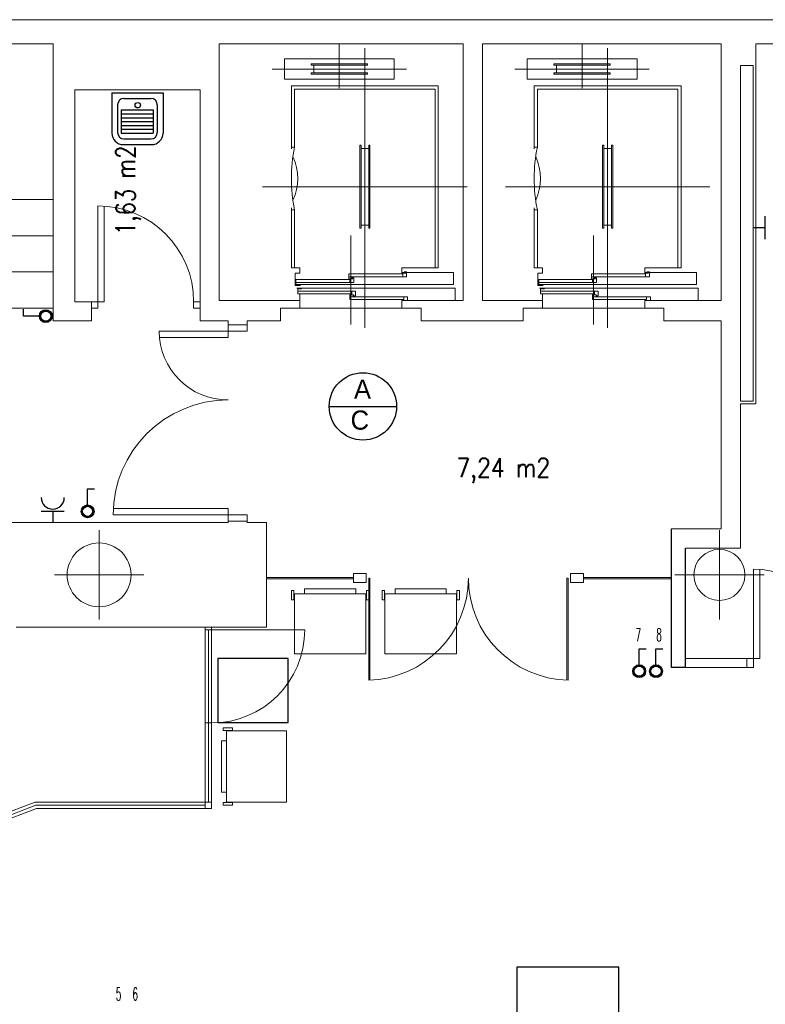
# Model space of a CAD drawing. Header units: metres. Extents: x -1 to 438, y -6 to 39.
# Tile 5 of 6: x 415.52 to 421.35, y 20.54 to 28.25. Entities that reach past the tile are written whole.
import ezdxf

# ---------------------------------------------------------------- set-up
doc = ezdxf.new("R2010")
doc.units = ezdxf.units.M
doc.linetypes.add('CONTINUA', pattern=[0])
for name, color, linetype, lineweight in [('INS P4  ELECTRICITAT ACTUAL', 7, 'CONTINUA', 25), ('P4 MOBLES ACTUAL', 7, 'CONTINUA', 25), ('P4 MURS ACTUAL', 7, 'CONTINUA', 25), ('P4TEXT ACTUAL', 7, 'CONTINUA', 25)]:
    doc.layers.add(name, color=color, linetype=linetype, lineweight=lineweight)
doc.styles.add('Century Gothic', font='txt')
doc.styles.add('COMPLEX', font='complex_.ttf')
doc.styles.add('SIMPLEX', font='simplex_.ttf')

msp = doc.modelspace()

# ---------------------------------------------------------------- linework, layer by layer
at = {"layer": 'INS P4  ELECTRICITAT ACTUAL', "color": 180, "transparency": 33554687}
for p, q in [((421.3506, 26.5293), (421.3506, 26.7093)), ((421.3506, 26.6193), (421.2606, 26.6193)), ((415.6845, 24.3995), (415.8645, 24.3995)), ((415.7745, 24.3995), (415.7745, 24.3095))]:
    msp.add_line(p, q, dxfattribs=at)
for points in [[(415.6792, 25.9263), (415.5442, 25.926), (415.5441, 25.98)], [(416.0472, 24.4378), (416.0472, 24.5728), (416.1012, 24.5728)], [(420.364, 23.1857), (420.364, 23.3207), (420.418, 23.3207)], [(420.4955, 23.1857), (420.4955, 23.3207), (420.5495, 23.3207)]]:
    msp.add_lwpolyline(points, dxfattribs=at)
for centre, radius in [((415.7198, 25.9266), 0.0501), ((415.7198, 25.9266), 0.0397), ((416.0474, 24.3973), 0.0501), ((416.0474, 24.3973), 0.0397), ((420.3642, 23.1452), 0.0501), ((420.3642, 23.1452), 0.0397), ((420.4957, 23.1452), 0.0501), ((420.4957, 23.1452), 0.0397)]:
    msp.add_circle(centre, radius, dxfattribs=at)
for centre, radius, start, end in [((415.7198, 25.9266), 0.045, 90.11435, 270.11435), ((415.7198, 25.9266), 0.045, 270.11435, 90.11435), ((415.7745, 24.5049), 0.09, 180, 0), ((416.0474, 24.3973), 0.045, 0, 180), ((416.0474, 24.3973), 0.045, 180, 0), ((420.3642, 23.1452), 0.045, 0, 180), ((420.3642, 23.1452), 0.045, 180, 0), ((420.4957, 23.1452), 0.045, 0, 180), ((420.4957, 23.1452), 0.045, 180, 0)]:
    msp.add_arc(centre, radius, start, end, dxfattribs=at)
at = {"layer": 'P4 MOBLES ACTUAL', "lineweight": 13, "transparency": 33554687}
for p, q in [((417.7454, 23.751), (417.7454, 23.7903)), ((417.7454, 23.7903), (418.1454, 23.7903)), ((418.1454, 23.751), (418.1454, 23.7903)), ((418.4546, 23.751), (418.4546, 23.7903)), ((418.4546, 23.7903), (418.8546, 23.7903)), ((418.8546, 23.751), (418.8546, 23.7903)), ((417.0956, 22.1986), (417.0956, 22.5986)), ((417.1349, 22.5986), (417.0956, 22.5986)), ((417.1349, 22.1986), (417.0956, 22.1986))]:
    msp.add_line(p, q, dxfattribs=at)
for points in [[(417.6623, 23.7775), (417.6623, 23.7052), (417.6422, 23.7052), (417.6422, 23.7775), (417.6623, 23.7775)], [(418.2286, 23.7775), (418.2286, 23.7052), (418.2487, 23.7052), (418.2487, 23.7775), (418.2286, 23.7775)], [(418.3714, 23.7775), (418.3714, 23.7052), (418.3513, 23.7052), (418.3513, 23.7775), (418.3714, 23.7775)], [(418.9378, 23.7775), (418.9378, 23.7052), (418.9579, 23.7052), (418.9579, 23.7775), (418.9378, 23.7775)], [(418.2254, 23.751), (417.6654, 23.751), (417.6654, 23.281), (418.2254, 23.281), (418.2254, 23.751)], [(418.9346, 23.751), (418.3746, 23.751), (418.3746, 23.281), (418.9346, 23.281), (418.9346, 23.751)], [(417.1084, 22.6817), (417.1808, 22.6817), (417.1808, 22.7018), (417.1084, 22.7018), (417.1084, 22.6817)], [(417.1349, 22.6786), (417.1349, 22.1186), (417.6049, 22.1186), (417.6049, 22.6786), (417.1349, 22.6786)], [(417.1084, 22.1154), (417.1808, 22.1154), (417.1808, 22.0953), (417.1084, 22.0953), (417.1084, 22.1154)]]:
    msp.add_lwpolyline(points, close=True, dxfattribs=at)
at = {"layer": 'P4 MOBLES ACTUAL', "transparency": 33554687}
for points in [[(417.0655, 22.7444), (417.6155, 22.7444), (417.6155, 23.2444), (417.0655, 23.2444), (417.0655, 22.7444)], [(419.4057, 20.327), (420.2057, 20.327), (420.2057, 20.827), (419.4057, 20.827), (419.4057, 20.327)]]:
    msp.add_lwpolyline(points, close=True, dxfattribs=at)
at = {"layer": 'P4 MURS ACTUAL', "lineweight": 13, "transparency": 33554687}
for p, q in [((400.7337, 28.2485), (427.4838, 28.2485)), ((415.777, 28.0595), (412.7313, 28.0595)), ((415.777, 25.8895), (415.777, 28.0595)), ((417.077, 26.0495), (417.077, 28.0595)), ((418.987, 28.0595), (417.077, 28.0595)), ((418.987, 26.0495), (418.987, 28.0595)), ((419.137, 26.0495), (419.137, 28.0595)), ((421.007, 28.0595), (419.137, 28.0595)), ((421.007, 26.0495), (421.007, 28.0595)), ((426.8114, 28.0595), (421.277, 28.0595)), ((421.277, 28.0595), (421.277, 25.2395)), ((417.587, 27.9415), (418.447, 27.9415)), ((419.487, 27.9415), (420.347, 27.9415)), ((421.257, 27.8895), (421.157, 27.8895)), ((421.157, 25.2595), (421.157, 27.8895)), ((421.257, 27.8895), (421.257, 25.2595)), ((417.587, 27.7815), (418.447, 27.7815)), ((419.487, 27.7815), (420.347, 27.7815)), ((416.927, 27.6995), (415.947, 27.6995)), ((415.947, 26.0395), (415.947, 27.6995)), ((416.927, 25.8895), (416.927, 27.6995)), ((418.792, 27.7295), (417.642, 27.7295)), ((417.642, 27.7295), (417.642, 27.2375)), ((418.767, 27.7045), (417.667, 27.7045)), ((417.667, 27.7045), (417.667, 27.2495)), ((418.767, 27.7045), (418.767, 26.3045)), ((418.792, 26.5395), (418.792, 27.7295)), ((418.792, 27.7045), (418.792, 26.3045)), ((419.542, 27.7295), (419.542, 27.2375)), ((420.692, 27.7295), (419.542, 27.7295)), ((419.567, 27.7045), (419.567, 27.2495)), ((420.667, 27.7045), (419.567, 27.7045)), ((420.667, 27.7045), (420.667, 26.3045)), ((420.692, 26.5395), (420.692, 27.7295)), ((420.692, 27.7045), (420.692, 26.3045)), ((418.767, 26.5645), (418.767, 27.5645)), ((420.667, 26.5645), (420.667, 27.5645)), ((417.667, 27.2495), (417.642, 27.2495)), ((419.567, 27.2495), (419.542, 27.2495)), ((415.777, 26.8395), (414.607, 26.8395)), ((417.642, 26.7735), (417.642, 26.3045)), ((419.542, 26.7735), (419.542, 26.3045)), ((417.667, 26.7595), (417.642, 26.7595)), ((417.667, 26.7595), (417.667, 26.3045)), ((419.567, 26.7595), (419.542, 26.7595)), ((419.567, 26.7595), (419.567, 26.3045)), ((415.777, 26.5561), (414.607, 26.5561)), ((415.777, 26.2728), (414.607, 26.2728)), ((418.514, 26.2355), (418.092, 26.2355)), ((418.912, 26.2685), (418.507, 26.2685)), ((418.912, 26.2685), (418.912, 26.1745)), ((420.414, 26.2355), (419.992, 26.2355)), ((420.812, 26.2685), (420.407, 26.2685)), ((420.812, 26.2685), (420.812, 26.1745)), ((417.672, 26.1745), (418.912, 26.1745)), ((418.1, 26.1905), (417.678, 26.1905)), ((419.572, 26.1745), (420.812, 26.1745)), ((420, 26.1905), (419.578, 26.1905)), ((418.114, 26.1225), (417.692, 26.1225)), ((417.707, 26.0495), (417.707, 26.1005)), ((418.522, 26.0775), (418.1, 26.0775)), ((420.014, 26.1225), (419.592, 26.1225)), ((419.607, 26.0495), (419.607, 26.1005)), ((420.422, 26.0775), (420, 26.0775)), ((416.077, 26.0395), (415.947, 26.0395)), ((416.077, 25.8895), (416.077, 26.0395)), ((417.707, 26.0495), (417.077, 26.0495)), ((417.707, 25.9895), (417.707, 26.0495)), ((418.507, 25.9895), (418.507, 26.0495)), ((418.507, 26.0495), (418.987, 26.0495)), ((419.137, 26.0495), (419.607, 26.0495)), ((419.607, 25.9895), (419.607, 26.0495)), ((420.407, 25.9895), (420.407, 26.0495)), ((420.407, 26.0495), (421.007, 26.0495)), ((410.827, 25.9895), (415.777, 25.9895)), ((417.557, 25.8895), (417.557, 25.9895)), ((417.707, 25.9895), (417.557, 25.9895)), ((417.707, 25.9895), (418.507, 25.9895)), ((418.657, 25.9895), (418.507, 25.9895)), ((418.657, 25.8895), (418.657, 25.9895)), ((419.457, 25.8895), (419.457, 25.9895)), ((419.607, 25.9895), (419.457, 25.9895)), ((419.607, 25.9895), (420.407, 25.9895)), ((420.557, 25.9895), (420.407, 25.9895)), ((420.557, 25.8895), (420.557, 25.9895)), ((416.077, 25.8895), (415.777, 25.8895)), ((417.147, 25.8895), (416.927, 25.8895)), ((417.147, 25.8595), (417.147, 25.8895)), ((417.297, 25.8595), (417.147, 25.8595)), ((417.147, 25.7595), (417.147, 25.8595)), ((417.557, 25.8895), (417.297, 25.8895)), ((417.297, 25.8595), (417.297, 25.8895)), ((417.297, 25.8595), (417.297, 25.8095)), ((419.457, 25.8895), (418.657, 25.8895)), ((421.007, 25.8895), (420.557, 25.8895)), ((421.007, 25.2395), (421.007, 25.8895)), ((421.007, 25.1895), (421.007, 25.2395)), ((421.007, 24.2595), (421.007, 25.2395)), ((421.157, 25.2595), (421.257, 25.2595)), ((421.157, 24.1095), (421.157, 25.2395)), ((421.157, 25.2395), (421.277, 25.2395)), ((417.147, 24.3095), (412.107, 24.3095)), ((417.147, 24.3095), (417.147, 24.3195)), ((417.297, 24.3195), (417.147, 24.3195)), ((417.297, 24.3095), (417.297, 24.3195)), ((417.447, 24.3095), (417.297, 24.3095)), ((417.447, 23.4895), (417.447, 24.3095)), ((421.007, 24.2595), (420.617, 24.2595)), ((421.157, 24.1095), (420.7276, 24.1095)), ((417.447, 23.8795), (418.127, 23.8795)), ((417.447, 23.8695), (418.127, 23.8695)), ((420.617, 23.8795), (419.927, 23.8795)), ((420.617, 23.8695), (419.927, 23.8695)), ((415.487, 23.4895), (417.447, 23.4895)), ((416.967, 22.0695), (416.967, 23.4895)), ((416.992, 22.1195), (416.992, 23.4695)), ((417.017, 22.0695), (417.017, 23.4895)), ((414.8905, 21.8362), (415.6378, 22.1195)), ((414.8994, 21.8128), (415.6424, 22.0945)), ((414.9083, 21.7895), (415.647, 22.0695)), ((415.6378, 22.1195), (417.017, 22.1195)), ((415.6424, 22.0945), (416.967, 22.0945)), ((415.647, 22.0695), (417.017, 22.0695))]:
    msp.add_line(p, q, dxfattribs=at)
at = {"layer": 'P4 MURS ACTUAL', "linetype": 'CONTINUA', "lineweight": 13, "transparency": 33554687}
for p, q in [((418.017, 27.7115), (418.017, 28.0595)), ((418.217, 25.8335), (418.217, 28.0245)), ((419.917, 27.7115), (419.917, 28.0595)), ((420.117, 25.8335), (420.117, 28.0245)), ((417.587, 27.7815), (417.587, 27.9415)), ((418.447, 27.7815), (418.447, 27.9415)), ((419.487, 27.7815), (419.487, 27.9415)), ((420.347, 27.7815), (420.347, 27.9415)), ((417.492, 27.8615), (418.542, 27.8615)), ((417.797, 27.9015), (418.237, 27.9015)), ((417.797, 27.8915), (417.797, 27.9015)), ((417.797, 27.8915), (418.237, 27.8915)), ((417.817, 27.8315), (417.817, 27.8915)), ((418.217, 27.8315), (418.217, 27.8915)), ((418.237, 27.8915), (418.237, 27.9015)), ((419.392, 27.8615), (420.442, 27.8615)), ((419.697, 27.8915), (419.697, 27.9015)), ((419.697, 27.9015), (420.137, 27.9015)), ((419.697, 27.8915), (420.137, 27.8915)), ((419.717, 27.8315), (419.717, 27.8915)), ((420.117, 27.8315), (420.117, 27.8915)), ((420.137, 27.8915), (420.137, 27.9015)), ((417.797, 27.8215), (417.797, 27.8315)), ((417.797, 27.8315), (418.237, 27.8315)), ((417.797, 27.8215), (418.237, 27.8215)), ((418.237, 27.8215), (418.237, 27.8315)), ((419.697, 27.8315), (420.137, 27.8315)), ((419.697, 27.8215), (419.697, 27.8315)), ((419.697, 27.8215), (420.137, 27.8215)), ((420.137, 27.8215), (420.137, 27.8315)), ((418.177, 27.2645), (418.187, 27.2645)), ((418.177, 26.6145), (418.177, 27.2645)), ((418.187, 26.6145), (418.187, 27.2645)), ((418.187, 27.2395), (418.247, 27.2395)), ((418.247, 27.2645), (418.257, 27.2645)), ((418.247, 26.6145), (418.247, 27.2645)), ((418.257, 26.6145), (418.257, 27.2645)), ((420.077, 26.6145), (420.077, 27.2645)), ((420.077, 27.2645), (420.087, 27.2645)), ((420.087, 26.6145), (420.087, 27.2645)), ((420.087, 27.2395), (420.147, 27.2395)), ((420.147, 26.6145), (420.147, 27.2645)), ((420.147, 27.2645), (420.157, 27.2645)), ((420.157, 26.6145), (420.157, 27.2645)), ((417.417, 26.9395), (419.017, 26.9395)), ((419.317, 26.9395), (420.917, 26.9395)), ((416.127, 25.9895), (416.127, 26.7895)), ((416.177, 26.0395), (416.177, 26.7878)), ((418.177, 26.6145), (418.187, 26.6145)), ((418.187, 26.6395), (418.247, 26.6395)), ((418.247, 26.6145), (418.257, 26.6145)), ((420.077, 26.6145), (420.087, 26.6145)), ((420.087, 26.6395), (420.147, 26.6395)), ((420.147, 26.6145), (420.157, 26.6145)), ((418.107, 25.8605), (418.107, 26.5585)), ((420.007, 25.8605), (420.007, 26.5585)), ((417.642, 26.3045), (417.707, 26.3045)), ((418.767, 26.3045), (418.792, 26.3045)), ((419.542, 26.3045), (419.607, 26.3045)), ((420.667, 26.3045), (420.692, 26.3045)), ((416.077, 26.0395), (416.177, 26.0395)), ((416.877, 25.9895), (416.877, 26.0395)), ((416.877, 26.0395), (416.927, 26.0395)), ((416.077, 25.9895), (416.127, 25.9895)), ((416.877, 25.9895), (416.927, 25.9895)), ((417.297, 25.8095), (416.607, 25.8095)), ((417.147, 25.7595), (416.607, 25.7595)), ((417.147, 24.4195), (416.247, 24.4195)), ((417.147, 24.3195), (417.147, 24.4195)), ((417.297, 24.3695), (416.247, 24.3695)), ((417.297, 24.3695), (417.297, 24.3195)), ((418.227, 23.9095), (418.127, 23.9095)), ((418.127, 23.8395), (418.127, 23.9095)), ((418.227, 23.8395), (418.227, 23.9095)), ((419.827, 23.8395), (419.827, 23.9095)), ((419.827, 23.9095), (419.927, 23.9095)), ((419.927, 23.8395), (419.927, 23.9095)), ((421.2578, 23.9441), (421.2578, 23.1741)), ((421.3078, 23.9441), (421.3078, 23.2441)), ((418.227, 23.8395), (418.127, 23.8395)), ((418.247, 23.8745), (418.257, 23.8745)), ((418.247, 23.0747), (418.247, 23.8745)), ((418.257, 23.075), (418.257, 23.8745)), ((419.797, 23.075), (419.797, 23.8745)), ((419.797, 23.8745), (419.807, 23.8745)), ((419.807, 23.0747), (419.807, 23.8745)), ((419.827, 23.8395), (419.927, 23.8395)), ((416.967, 23.4695), (417.747, 23.4695)), ((420.7276, 23.2441), (421.2078, 23.2441)), ((421.2078, 23.2441), (421.3078, 23.2441)), ((421.2078, 23.1741), (421.2078, 23.2441)), ((420.7276, 23.1741), (421.2078, 23.1741)), ((421.2578, 23.1741), (421.2078, 23.1741)), ((416.967, 22.7395), (417.017, 22.7395))]:
    msp.add_line(p, q, dxfattribs=at)
at = {"layer": 'P4 MURS ACTUAL', "color": 180, "transparency": 33554687}
for p, q in [((416.2366, 27.6767), (416.6373, 27.6767)), ((416.2366, 27.6767), (416.2366, 27.36)), ((416.3318, 27.6316), (416.5422, 27.6316)), ((416.6373, 27.6767), (416.6373, 27.36)), ((416.2817, 27.5815), (416.2817, 27.365)), ((416.3105, 27.5411), (416.3105, 27.3608)), ((416.3105, 27.5411), (416.5609, 27.5411)), ((416.5609, 27.5411), (416.5609, 27.3608)), ((416.5922, 27.5815), (416.5922, 27.365)), ((416.3105, 27.511), (416.5609, 27.511)), ((416.3105, 27.481), (416.5609, 27.481)), ((416.3105, 27.4509), (416.5609, 27.4509)), ((416.3105, 27.4209), (416.5609, 27.4209)), ((416.3105, 27.3908), (416.5609, 27.3908)), ((416.3105, 27.3608), (416.5609, 27.3608)), ((416.3318, 27.315), (416.5422, 27.315)), ((416.3268, 27.2699), (416.5472, 27.2699))]:
    msp.add_line(p, q, dxfattribs=at)
at = {"layer": 'P4 MURS ACTUAL', "color": 180, "linetype": 'CONTINUA', "lineweight": 13, "transparency": 33554687}
for p, q in [((417.147, 25.7595), (417.147, 25.8595)), ((417.297, 25.8595), (417.297, 25.8095)), ((416.137, 23.5495), (416.137, 24.2495)), ((420.992, 23.5495), (420.992, 24.2495)), ((415.787, 23.8995), (416.487, 23.8995)), ((420.642, 23.8995), (421.342, 23.8995))]:
    msp.add_line(p, q, dxfattribs=at)
at = {"layer": 'P4 MURS ACTUAL', "color": 7, "linetype": 'CONTINUA', "lineweight": 25, "transparency": 33554687}
msp.add_line((417.9378, 25.2195), (418.4658, 25.2195), dxfattribs=at)
at = {"layer": 'P4 MURS ACTUAL', "transparency": 33554687}
for p, q in [((420.617, 23.1741), (420.617, 24.2595)), ((420.7276, 23.1741), (420.7276, 24.1095)), ((420.7276, 23.1741), (420.617, 23.1741))]:
    msp.add_line(p, q, dxfattribs=at)
at = {"layer": 'P4 MURS ACTUAL', "lineweight": 13, "transparency": 33554687}
for points in [[(417.667, 26.3045), (417.707, 26.3045), (417.707, 26.2635), (417.672, 26.2635), (417.672, 26.1675), (417.712, 26.1675)], [(418.767, 26.3045), (418.507, 26.3045), (418.507, 26.2635), (418.537, 26.2635)], [(419.567, 26.3045), (419.607, 26.3045), (419.607, 26.2635), (419.572, 26.2635), (419.572, 26.1675), (419.612, 26.1675)], [(420.667, 26.3045), (420.407, 26.3045), (420.407, 26.2635), (420.437, 26.2635)], [(417.708, 26.1735), (417.678, 26.1735), (417.678, 26.2125), (418.1, 26.2125), (418.1, 26.1905), (418.13, 26.1905), (418.13, 26.2275), (418.11, 26.2275)], [(418.122, 26.2185), (418.092, 26.2185), (418.092, 26.2575), (418.514, 26.2575), (418.514, 26.2355), (418.544, 26.2355), (418.544, 26.2725), (418.524, 26.2725)], [(419.608, 26.1735), (419.578, 26.1735), (419.578, 26.2125), (420, 26.2125), (420, 26.1905), (420.03, 26.1905), (420.03, 26.2275), (420.01, 26.2275)], [(420.022, 26.2185), (419.992, 26.2185), (419.992, 26.2575), (420.414, 26.2575), (420.414, 26.2355), (420.444, 26.2355), (420.444, 26.2725), (420.424, 26.2725)], [(417.685, 26.1445), (418.925, 26.1445), (418.925, 26.0495)], [(417.722, 26.1395), (417.692, 26.1395), (417.692, 26.1005), (418.114, 26.1005), (418.114, 26.1225), (418.144, 26.1225), (418.144, 26.0855), (418.124, 26.0855)], [(418.13, 26.0945), (418.1, 26.0945), (418.1, 26.0555), (418.522, 26.0555), (418.522, 26.0775), (418.552, 26.0775), (418.552, 26.0495)], [(419.585, 26.1445), (420.825, 26.1445), (420.825, 26.0495)], [(419.622, 26.1395), (419.592, 26.1395), (419.592, 26.1005), (420.014, 26.1005), (420.014, 26.1225), (420.044, 26.1225), (420.044, 26.0855), (420.024, 26.0855)], [(420.03, 26.0945), (420, 26.0945), (420, 26.0555), (420.422, 26.0555), (420.422, 26.0775), (420.452, 26.0775), (420.452, 26.0495)]]:
    msp.add_lwpolyline(points, dxfattribs=at)
at = {"layer": 'P4 MURS ACTUAL', "color": 180, "transparency": 33554687}
msp.add_circle((416.4396, 27.5788), 0.0213, dxfattribs=at)
at = {"layer": 'P4 MURS ACTUAL', "color": 7, "linetype": 'CONTINUA', "lineweight": 25, "transparency": 33554687}
msp.add_circle((418.2018, 25.2195), 0.264, dxfattribs=at)
at = {"layer": 'P4 MURS ACTUAL', "lineweight": 13, "transparency": 33554687}
for centre, radius in [((416.137, 23.8995), 0.25), ((420.992, 23.8995), 0.2)]:
    msp.add_circle(centre, radius, dxfattribs=at)
at = {"layer": 'P4 MURS ACTUAL', "color": 180, "transparency": 33554687}
for centre, radius, start, end in [((416.3318, 27.5815), 0.0501, 90, 180), ((416.5422, 27.5815), 0.0501, 0, 90), ((416.3268, 27.36), 0.0902, 180, 270), ((416.3318, 27.365), 0.0501, 180, 270), ((416.5422, 27.365), 0.0501, 270, 0), ((416.5472, 27.36), 0.0902, 270, 0)]:
    msp.add_arc(centre, radius, start, end, dxfattribs=at)
at = {"layer": 'P4 MURS ACTUAL', "lineweight": 13, "transparency": 33554687}
for centre, radius, start, end in [((418.855, 27.0045), 1.213, 168.34732, 191.65268), ((420.755, 27.0045), 1.213, 168.34732, 191.65268), ((417.293, 27.0045), 0.399, 334.78151, 25.21849), ((419.193, 27.0045), 0.399, 334.78151, 25.21849)]:
    msp.add_arc(centre, radius, start, end, dxfattribs=at)
at = {"layer": 'P4 MURS ACTUAL', "linetype": 'CONTINUA', "lineweight": 13, "transparency": 33554687}
for centre, radius, start, end in [((416.127, 26.0395), 0.75, 0, 90), ((417.147, 25.8095), 0.54, 180, 270), ((417.147, 24.3695), 0.9, 90, 180), ((421.2578, 23.2441), 0.7, 0, 90), ((418.227, 23.8745), 0.8, 271.43254, 0), ((419.827, 23.8745), 0.8, 180, 268.56746), ((417.017, 23.4695), 0.73, 270, 0)]:
    msp.add_arc(centre, radius, start, end, dxfattribs=at)

# ---------------------------------------------------------------- texts
at = {"layer": 'INS P4  ELECTRICITAT ACTUAL', "transparency": 33554687, "char_height": 0.1, "width": 0.07861, "attachment_point": 7, "style": 'COMPLEX'}
for s, insert in [('\\W0.50;7', (420.3365, 23.3795)), ('\\W0.50;8', (420.498, 23.3802)), ('\\W0.50;5', (416.2681, 20.5665)), ('\\W0.50;6', (416.3983, 20.5665))]:
    msp.add_mtext(s, dxfattribs=dict(at, insert=insert))
at = {"layer": 'P4 MURS ACTUAL', "color": 7, "linetype": 'CONTINUA', "lineweight": 25, "transparency": 33554687, "char_height": 0.15, "attachment_point": 7, "style": 'Century Gothic'}
for s, insert, width in [('A', (418.1316, 25.2793), 0.23), ('C', (418.1052, 25.0349), 0.245)]:
    msp.add_mtext(s, dxfattribs=dict(at, insert=insert, width=width))
at = {"layer": 'P4TEXT ACTUAL', "transparency": 33554687, "insert": (416.4646, 26.9118), "char_height": 0.15, "width": 0.864823, "attachment_point": 8, "rotation": 90, "style": 'SIMPLEX'}
msp.add_mtext('\\W0.80;1,63 m2', dxfattribs=at)
at = {"layer": 'P4TEXT ACTUAL', "transparency": 33554687, "insert": (419.2999, 24.6187), "char_height": 0.15, "width": 0.911987, "attachment_point": 8, "style": 'SIMPLEX'}
msp.add_mtext('\\W0.84;7,24 m2', dxfattribs=at)

doc.saveas('drawing.dxf')
